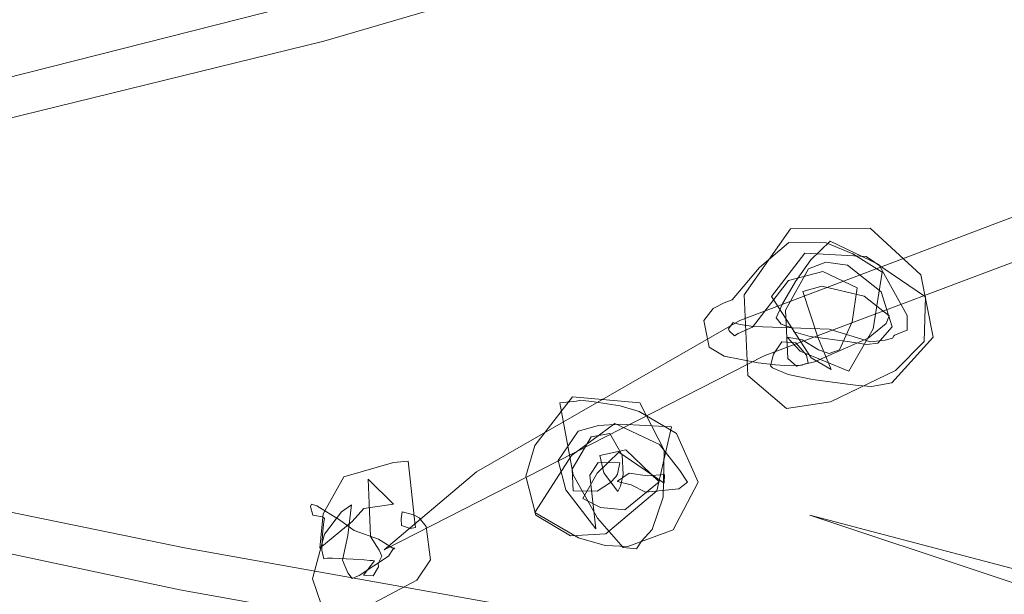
# Model space of a CAD drawing. Header units: millimetres. Extents: x -3260 to 608, y -1134 to 899.
# Tile 75 of 256: x 44.19 to 49.09, y -321.69 to -318.83. Entities that reach past the tile are written whole.
import ezdxf

# ---------------------------------------------------------------- set-up
doc = ezdxf.new("R2010")
doc.units = ezdxf.units.MM
doc.header["$MEASUREMENT"] = 0
doc.layers.add('Layer 1', color=7, linetype='Continuous')

msp = doc.modelspace()

# ---------------------------------------------------------------- linework, layer by layer
at = {"layer": 'Layer 1', "color": 1, "lineweight": 0}
msp.add_open_spline([(40.2222, -356.3476), (40.2222, -356.3476), (50.2222, -356.3476), (50.2222, -356.3476), (50.2222, -356.3476), (50.2222, -356.3476), (50.2222, -360.3476), (50.2222, -360.3476), (50.2222, -360.3476), (50.2222, -360.3476), (60.2222, -360.3476), (60.2222, -360.3476), (60.2222, -360.3476), (60.2222, -360.3476), (60.2222, -356.3476), (60.2222, -356.3476), (60.2222, -356.3476), (60.2222, -356.3476), (70.2222, -356.3476), (70.2222, -356.3476), (70.2222, -356.3476), (70.2222, -356.3476), (70.2222, -360.3476), (70.2222, -360.3476), (70.2222, -360.3476), (70.2222, -360.3476), (80.2222, -360.3476), (80.2222, -360.3476), (80.2222, -360.3476), (80.2222, -360.3476), (80.2222, -356.3476), (80.2222, -356.3476), (80.2222, -356.3476), (80.2222, -356.3476), (90.2222, -356.3476), (90.2222, -356.3476), (90.2222, -356.3476), (90.2222, -356.3476), (90.2222, -360.3476), (90.2222, -360.3476), (90.2222, -360.3476), (90.2222, -360.3476), (100.2222, -360.3476), (100.2222, -360.3476), (100.2222, -360.3476), (100.2222, -360.3476), (100.2222, -350.3476), (100.2222, -350.3476), (100.2222, -350.3476), (100.2222, -350.3476), (96.2222, -350.3476), (96.2222, -350.3476), (96.2222, -350.3476), (96.2222, -350.3476), (96.2222, -340.3476), (96.2222, -340.3476), (96.2222, -340.3476), (96.2222, -340.3476), (100.2222, -340.3476), (100.2222, -340.3476), (100.2222, -340.3476), (100.2222, -340.3476), (100.2222, -330.3476), (100.2222, -330.3476), (100.2222, -330.3476), (100.2222, -330.3476), (96.2222, -330.3476), (96.2222, -330.3476), (96.2222, -330.3476), (96.2222, -330.3476), (96.2222, -320.3476), (96.2222, -320.3476), (96.2222, -320.3476), (96.2222, -320.3476), (100.2222, -320.3476), (100.2222, -320.3476), (100.2222, -320.3476), (100.2222, -320.3476), (100.2222, -310.3476), (100.2222, -310.3476), (100.2222, -310.3476), (100.2222, -310.3476), (96.2222, -310.3476), (96.2222, -310.3476), (96.2222, -310.3476), (96.2222, -310.3476), (96.2222, -300.3476), (96.2222, -300.3476), (96.2222, -300.3476), (96.2222, -300.3476), (100.2222, -300.3476), (100.2222, -300.3476), (100.2222, -300.3476), (100.2222, -300.3476), (100.2222, -290.3476), (100.2222, -290.3476), (100.2222, -290.3476), (100.2222, -290.3476), (80.2222, -290.3476), (80.2222, -290.3476), (80.2222, -290.3476), (76.9085, -290.3476), (74.2222, -293.0339), (74.2222, -296.3476), (74.2222, -296.3476), (74.2222, -296.3476), (74.2222, -304.8436), (74.2222, -304.8436), (74.2222, -304.8436), (74.2222, -308.1573), (71.5359, -310.8436), (68.2222, -310.8436), (68.2222, -310.8436), (68.2222, -310.8436), (62.2222, -310.8436), (62.2222, -310.8436), (62.2222, -310.8436), (58.9085, -310.8436), (56.2222, -308.1573), (56.2222, -304.8436), (56.2222, -304.8436), (56.2222, -304.8436), (56.2222, -296.3476), (56.2222, -296.3476), (56.2222, -296.3476), (56.2222, -293.0339), (53.5359, -290.3476), (50.2222, -290.3476), (50.2222, -290.3476), (50.2222, -290.3476), (30.2222, -290.3476), (30.2222, -290.3476), (30.2222, -290.3476), (30.2222, -290.3476), (30.2222, -300.3476), (30.2222, -300.3476), (30.2222, -300.3476), (30.2222, -300.3476), (34.2222, -300.3476), (34.2222, -300.3476), (34.2222, -300.3476), (34.2222, -300.3476), (34.2222, -310.3476), (34.2222, -310.3476), (34.2222, -310.3476), (34.2222, -310.3476), (30.2222, -310.3476), (30.2222, -310.3476), (30.2222, -310.3476), (30.2222, -310.3476), (30.2222, -320.3476), (30.2222, -320.3476), (30.2222, -320.3476), (30.2222, -320.3476), (34.2222, -320.3476), (34.2222, -320.3476), (34.2222, -320.3476), (34.2222, -320.3476), (34.2222, -330.3476), (34.2222, -330.3476), (34.2222, -330.3476), (34.2222, -330.3476), (30.2222, -330.3476), (30.2222, -330.3476), (30.2222, -330.3476), (30.2222, -330.3476), (30.2222, -340.3476), (30.2222, -340.3476), (30.2222, -340.3476), (30.2222, -340.3476), (34.2222, -340.3476), (34.2222, -340.3476), (34.2222, -340.3476), (34.2222, -340.3476), (34.2222, -350.3476), (34.2222, -350.3476), (34.2222, -350.3476), (34.2222, -350.3476), (30.2222, -350.3476), (30.2222, -350.3476), (30.2222, -350.3476), (30.2222, -350.3476), (30.2222, -360.3476), (30.2222, -360.3476), (30.2222, -360.3476), (30.2222, -360.3476), (40.2222, -360.3476), (40.2222, -360.3476), (40.2222, -360.3476), (40.2222, -360.3476), (40.2222, -356.3476), (40.2222, -356.3476)], degree=3, knots=[0, 0, 0, 0, 0.020408, 0.020408, 0.020408, 0.020408, 0.040816, 0.040816, 0.040816, 0.040816, 0.061224, 0.061224, 0.061224, 0.061224, 0.081633, 0.081633, 0.081633, 0.081633, 0.102041, 0.102041, 0.102041, 0.102041, 0.122449, 0.122449, 0.122449, 0.122449, 0.142857, 0.142857, 0.142857, 0.142857, 0.163265, 0.163265, 0.163265, 0.163265, 0.183673, 0.183673, 0.183673, 0.183673, 0.204082, 0.204082, 0.204082, 0.204082, 0.22449, 0.22449, 0.22449, 0.22449, 0.244898, 0.244898, 0.244898, 0.244898, 0.265306, 0.265306, 0.265306, 0.265306, 0.285714, 0.285714, 0.285714, 0.285714, 0.306122, 0.306122, 0.306122, 0.306122, 0.326531, 0.326531, 0.326531, 0.326531, 0.346939, 0.346939, 0.346939, 0.346939, 0.367347, 0.367347, 0.367347, 0.367347, 0.387755, 0.387755, 0.387755, 0.387755, 0.408163, 0.408163, 0.408163, 0.408163, 0.428571, 0.428571, 0.428571, 0.428571, 0.44898, 0.44898, 0.44898, 0.44898, 0.469388, 0.469388, 0.469388, 0.469388, 0.489796, 0.489796, 0.489796, 0.489796, 0.510204, 0.510204, 0.510204, 0.510204, 0.530612, 0.530612, 0.530612, 0.530612, 0.55102, 0.55102, 0.55102, 0.55102, 0.571429, 0.571429, 0.571429, 0.571429, 0.591837, 0.591837, 0.591837, 0.591837, 0.612245, 0.612245, 0.612245, 0.612245, 0.632653, 0.632653, 0.632653, 0.632653, 0.653061, 0.653061, 0.653061, 0.653061, 0.673469, 0.673469, 0.673469, 0.673469, 0.693878, 0.693878, 0.693878, 0.693878, 0.714286, 0.714286, 0.714286, 0.714286, 0.734694, 0.734694, 0.734694, 0.734694, 0.755102, 0.755102, 0.755102, 0.755102, 0.77551, 0.77551, 0.77551, 0.77551, 0.795918, 0.795918, 0.795918, 0.795918, 0.816327, 0.816327, 0.816327, 0.816327, 0.836735, 0.836735, 0.836735, 0.836735, 0.857143, 0.857143, 0.857143, 0.857143, 0.877551, 0.877551, 0.877551, 0.877551, 0.897959, 0.897959, 0.897959, 0.897959, 0.918367, 0.918367, 0.918367, 0.918367, 0.938776, 0.938776, 0.938776, 0.938776, 0.959184, 0.959184, 0.959184, 0.959184, 1, 1, 1, 1], dxfattribs=at)
at = {"layer": 'Layer 1', "lineweight": 0}
for points, knots in [([(42.3525, -319.7591), (42.3525, -319.7591), (45.7073, -318.9352), (45.7073, -318.9352), (45.7073, -318.9352), (45.7073, -318.9352), (48.848, -318.0175), (48.848, -318.0175), (48.848, -318.0175), (48.848, -318.0175), (51.0056, -317.287), (51.0056, -317.287), (51.0056, -317.287), (51.0056, -317.287), (50.254, -317.4108), (50.254, -317.4108), (50.254, -317.4108), (50.254, -317.4108), (48.7492, -317.8282), (48.7492, -317.8282), (48.7492, -317.8282), (48.7492, -317.8282), (45.6375, -318.7376), (45.6375, -318.7376), (45.6375, -318.7376), (45.6375, -318.7376), (42.1103, -319.6307), (42.1103, -319.6307), (42.1103, -319.6307), (42.1103, -319.6307), (39.7097, -320.1897), (39.7097, -320.1897), (39.7097, -320.1897), (39.7097, -320.1897), (42.3525, -319.7591), (42.3525, -319.7591)], [0, 0, 0, 0, 0.1, 0.1, 0.1, 0.1, 0.2, 0.2, 0.2, 0.2, 0.3, 0.3, 0.3, 0.3, 0.4, 0.4, 0.4, 0.4, 0.5, 0.5, 0.5, 0.5, 0.6, 0.6, 0.6, 0.6, 0.7, 0.7, 0.7, 0.7, 0.8, 0.8, 0.8, 0.8, 1, 1, 1, 1]), ([(53.8372, -318.9957), (53.8372, -318.9957), (51.9861, -319.1751), (51.9861, -319.1751), (51.9861, -319.1751), (51.9861, -319.1751), (50.6644, -319.3911), (50.6644, -319.3911), (50.6644, -319.3911), (50.6644, -319.3911), (49.4079, -319.7063), (49.4079, -319.7063), (49.4079, -319.7063), (49.4079, -319.7063), (47.7763, -320.3255), (47.7763, -320.3255), (47.7763, -320.3255), (47.7763, -320.3255), (46.4661, -321.0782), (46.4661, -321.0782), (46.4661, -321.0782), (46.4661, -321.0782), (46.007, -321.4656), (46.007, -321.4656), (46.007, -321.4656), (46.007, -321.4656), (47.8975, -320.5009), (47.8975, -320.5009), (47.8975, -320.5009), (47.8975, -320.5009), (49.4312, -319.924), (49.4312, -319.924), (49.4312, -319.924), (49.4312, -319.924), (50.7202, -319.5935), (50.7202, -319.5935), (50.7202, -319.5935), (50.7202, -319.5935), (54.0423, -319.1593), (54.0423, -319.1593), (54.0423, -319.1593), (54.0423, -319.1593), (56.3081, -318.9462), (56.3081, -318.9462), (56.3081, -318.9462), (56.3081, -318.9462), (53.8372, -318.9957), (53.8372, -318.9957)], [0, 0, 0, 0, 0.076923, 0.076923, 0.076923, 0.076923, 0.153846, 0.153846, 0.153846, 0.153846, 0.230769, 0.230769, 0.230769, 0.230769, 0.307692, 0.307692, 0.307692, 0.307692, 0.384615, 0.384615, 0.384615, 0.384615, 0.461538, 0.461538, 0.461538, 0.461538, 0.538462, 0.538462, 0.538462, 0.538462, 0.615385, 0.615385, 0.615385, 0.615385, 0.692308, 0.692308, 0.692308, 0.692308, 0.769231, 0.769231, 0.769231, 0.769231, 0.846154, 0.846154, 0.846154, 0.846154, 1, 1, 1, 1]), ([(48.1314, -320.5108), (48.1314, -320.5108), (47.9334, -320.2054), (47.9334, -320.2054), (47.9334, -320.2054), (47.9334, -320.2054), (48.0986, -319.9903), (48.0986, -319.9903), (48.0986, -319.9903), (48.0986, -319.9903), (48.4041, -320.0063), (48.4041, -320.0063), (48.4041, -320.0063), (48.4041, -320.0063), (48.6987, -320.207), (48.6987, -320.207), (48.6987, -320.207), (48.6987, -320.207), (48.6932, -320.4295), (48.6932, -320.4295), (48.6932, -320.4295), (48.6932, -320.4295), (48.5504, -320.5744), (48.5504, -320.5744), (48.5504, -320.5744), (48.5504, -320.5744), (48.2262, -320.7298), (48.2262, -320.7298), (48.2262, -320.7298), (48.2262, -320.7298), (48.0074, -320.7628), (48.0074, -320.7628), (48.0074, -320.7628), (48.0074, -320.7628), (47.8151, -320.5983), (47.8151, -320.5983), (47.8151, -320.5983), (47.8151, -320.5983), (47.7978, -320.1977), (47.7978, -320.1977), (47.7978, -320.1977), (47.7978, -320.1977), (48.0283, -319.8693), (48.0283, -319.8693), (48.0283, -319.8693), (48.0283, -319.8693), (48.4249, -319.8655), (48.4249, -319.8655), (48.4249, -319.8655), (48.4249, -319.8655), (48.6756, -320.0979), (48.6756, -320.0979), (48.6756, -320.0979), (48.6756, -320.0979), (48.7369, -320.4086), (48.7369, -320.4086), (48.7369, -320.4086), (48.7369, -320.4086), (48.5326, -320.6348), (48.5326, -320.6348), (48.5326, -320.6348), (48.5326, -320.6348), (48.43, -320.6528), (48.43, -320.6528), (48.43, -320.6528), (48.43, -320.6528), (48.364, -320.6489), (48.364, -320.6489), (48.364, -320.6489), (48.364, -320.6489), (48.3249, -320.6429), (48.3249, -320.6429), (48.3249, -320.6429), (48.3249, -320.6429), (48.1375, -320.6187), (48.1375, -320.6187), (48.1375, -320.6187), (48.1375, -320.6187), (48.0164, -320.5939), (48.0164, -320.5939), (48.0164, -320.5939), (48.0164, -320.5939), (47.9381, -320.5615), (47.9381, -320.5615), (47.9381, -320.5615), (47.9381, -320.5615), (47.9279, -320.5513), (47.9279, -320.5513), (47.9279, -320.5513), (47.9279, -320.5513), (47.9438, -320.4919), (47.9438, -320.4919), (47.9438, -320.4919), (47.9438, -320.4919), (47.9845, -320.4322), (47.9845, -320.4322), (47.9845, -320.4322), (47.9845, -320.4322), (48.0541, -320.4366), (48.0541, -320.4366), (48.0541, -320.4366), (48.0541, -320.4366), (48.1072, -320.498), (48.1072, -320.498), (48.1072, -320.498), (48.1072, -320.498), (48.1152, -320.5373), (48.1152, -320.5373), (48.1152, -320.5373), (48.1152, -320.5373), (48.1001, -320.5403), (48.1001, -320.5403), (48.1001, -320.5403), (48.1001, -320.5403), (48.0855, -320.5477), (48.0855, -320.5477), (48.0855, -320.5477), (48.0855, -320.5477), (48.0002, -320.5486), (48.0002, -320.5486), (48.0002, -320.5486), (48.0002, -320.5486), (47.9538, -320.5452), (47.9538, -320.5452), (47.9538, -320.5452), (47.9538, -320.5452), (47.8677, -320.5365), (47.8677, -320.5365), (47.8677, -320.5365), (47.8677, -320.5365), (47.6985, -320.5029), (47.6985, -320.5029), (47.6985, -320.5029), (47.6985, -320.5029), (47.6238, -320.4587), (47.6238, -320.4587), (47.6238, -320.4587), (47.6238, -320.4587), (47.5971, -320.3251), (47.5971, -320.3251), (47.5971, -320.3251), (47.5971, -320.3251), (47.6436, -320.2664), (47.6436, -320.2664), (47.6436, -320.2664), (47.6436, -320.2664), (47.6974, -320.2367), (47.6974, -320.2367), (47.6974, -320.2367), (47.6974, -320.2367), (47.7376, -320.2233), (47.7376, -320.2233), (47.7376, -320.2233), (47.7376, -320.2233), (47.8731, -320.0621), (47.8731, -320.0621), (47.8731, -320.0621), (47.8731, -320.0621), (48.0203, -319.937), (48.0203, -319.937), (48.0203, -319.937), (48.0203, -319.937), (48.2056, -319.9385), (48.2056, -319.9385), (48.2056, -319.9385), (48.2056, -319.9385), (48.3371, -319.9943), (48.3371, -319.9943), (48.3371, -319.9943), (48.3371, -319.9943), (48.4831, -320.0853), (48.4831, -320.0853), (48.4831, -320.0853), (48.4831, -320.0853), (48.4391, -320.3671), (48.4391, -320.3671), (48.4391, -320.3671), (48.4391, -320.3671), (48.3184, -320.5769), (48.3184, -320.5769), (48.3184, -320.5769), (48.3184, -320.5769), (48.0761, -320.4785), (48.0761, -320.4785), (48.0761, -320.4785), (48.0761, -320.4785), (48.0107, -320.4081), (48.0107, -320.4081), (48.0107, -320.4081), (48.0107, -320.4081), (48.0108, -320.408), (48.0108, -320.408), (48.0108, -320.408), (48.0108, -320.408), (48.0853, -320.4212), (48.0853, -320.4212), (48.0853, -320.4212), (48.0853, -320.4212), (48.1667, -320.4712), (48.1667, -320.4712), (48.1667, -320.4712), (48.1667, -320.4712), (48.2203, -320.49), (48.2203, -320.49), (48.2203, -320.49), (48.2203, -320.49), (48.2712, -320.4705), (48.2712, -320.4705), (48.2712, -320.4705), (48.2712, -320.4705), (48.3342, -320.3319), (48.3342, -320.3319), (48.3342, -320.3319), (48.3342, -320.3319), (48.3589, -320.1636), (48.3589, -320.1636), (48.3589, -320.1636), (48.3589, -320.1636), (48.1879, -320.0814), (48.1879, -320.0814), (48.1879, -320.0814), (48.1879, -320.0814), (48.0182, -320.127), (48.0182, -320.127), (48.0182, -320.127), (48.0182, -320.127), (47.8395, -320.3589), (47.8395, -320.3589), (47.8395, -320.3589), (47.8395, -320.3589), (47.7683, -320.3904), (47.7683, -320.3904), (47.7683, -320.3904), (47.7683, -320.3904), (47.749, -320.4012), (47.749, -320.4012), (47.749, -320.4012), (47.749, -320.4012), (47.7224, -320.3767), (47.7224, -320.3767), (47.7224, -320.3767), (47.7224, -320.3767), (47.7188, -320.3673), (47.7188, -320.3673), (47.7188, -320.3673), (47.7188, -320.3673), (47.7433, -320.3349), (47.7433, -320.3349), (47.7433, -320.3349), (47.7433, -320.3349), (47.7512, -320.3379), (47.7512, -320.3379), (47.7512, -320.3379), (47.7512, -320.3379), (47.7782, -320.3448), (47.7782, -320.3448), (47.7782, -320.3448), (47.7782, -320.3448), (47.8436, -320.3553), (47.8436, -320.3553), (47.8436, -320.3553), (47.8436, -320.3553), (48.2198, -320.3682), (48.2198, -320.3682), (48.2198, -320.3682), (48.2198, -320.3682), (48.4252, -320.4314), (48.4252, -320.4314), (48.4252, -320.4314), (48.4252, -320.4314), (48.4989, -320.4229), (48.4989, -320.4229), (48.4989, -320.4229), (48.4989, -320.4229), (48.5349, -320.4138), (48.5349, -320.4138), (48.5349, -320.4138), (48.5349, -320.4138), (48.5426, -320.4012), (48.5426, -320.4012), (48.5426, -320.4012), (48.5426, -320.4012), (48.5447, -320.3976), (48.5447, -320.3976), (48.5447, -320.3976), (48.5447, -320.3976), (48.6082, -320.3731), (48.6082, -320.3731), (48.6082, -320.3731), (48.6082, -320.3731), (48.6085, -320.3), (48.6085, -320.3), (48.6085, -320.3), (48.6085, -320.3), (48.4669, -320.0473), (48.4669, -320.0473), (48.4669, -320.0473), (48.4669, -320.0473), (48.2254, -319.9307), (48.2254, -319.9307), (48.2254, -319.9307), (48.2254, -319.9307), (48.1289, -320.0233), (48.1289, -320.0233), (48.1289, -320.0233), (48.1289, -320.0233), (48.0524, -320.1317), (48.0524, -320.1317), (48.0524, -320.1317), (48.0524, -320.1317), (47.9873, -320.2419), (47.9873, -320.2419), (47.9873, -320.2419), (47.9873, -320.2419), (47.9562, -320.3121), (47.9562, -320.3121), (47.9562, -320.3121), (47.9562, -320.3121), (47.9807, -320.3431), (47.9807, -320.3431), (47.9807, -320.3431), (47.9807, -320.3431), (48.0145, -320.3555), (48.0145, -320.3555), (48.0145, -320.3555), (48.0145, -320.3555), (48.036, -320.3607), (48.036, -320.3607), (48.036, -320.3607), (48.036, -320.3607), (48.0437, -320.3819), (48.0437, -320.3819), (48.0437, -320.3819), (48.0437, -320.3819), (48.1264, -320.405), (48.1264, -320.405), (48.1264, -320.405), (48.1264, -320.405), (48.3238, -320.4316), (48.3238, -320.4316), (48.3238, -320.4316), (48.3238, -320.4316), (48.408, -320.4441), (48.408, -320.4441), (48.408, -320.4441), (48.408, -320.4441), (48.4616, -320.4372), (48.4616, -320.4372), (48.4616, -320.4372), (48.4616, -320.4372), (48.5328, -320.3566), (48.5328, -320.3566), (48.5328, -320.3566), (48.5328, -320.3566), (48.4793, -320.1825), (48.4793, -320.1825), (48.4793, -320.1825), (48.4793, -320.1825), (48.3107, -320.05), (48.3107, -320.05), (48.3107, -320.05), (48.3107, -320.05), (48.2032, -320.0351), (48.2032, -320.0351), (48.2032, -320.0351), (48.2032, -320.0351), (48.1168, -320.0684), (48.1168, -320.0684), (48.1168, -320.0684), (48.1168, -320.0684), (48.0023, -320.2732), (48.0023, -320.2732), (48.0023, -320.2732), (48.0023, -320.2732), (48.0151, -320.5147), (48.0151, -320.5147), (48.0151, -320.5147), (48.0151, -320.5147), (48.0571, -320.5521), (48.0571, -320.5521), (48.0571, -320.5521), (48.0571, -320.5521), (48.1474, -320.5304), (48.1474, -320.5304), (48.1474, -320.5304), (48.1474, -320.5304), (48.4147, -320.4124), (48.4147, -320.4124), (48.4147, -320.4124), (48.4147, -320.4124), (48.5043, -320.3407), (48.5043, -320.3407), (48.5043, -320.3407), (48.5043, -320.3407), (48.5185, -320.3013), (48.5185, -320.3013), (48.5185, -320.3013), (48.5185, -320.3013), (48.394, -320.2037), (48.394, -320.2037), (48.394, -320.2037), (48.394, -320.2037), (48.1834, -320.1545), (48.1834, -320.1545), (48.1834, -320.1545), (48.1834, -320.1545), (48.0885, -320.1806), (48.0885, -320.1806), (48.0885, -320.1806), (48.0885, -320.1806), (48.163, -320.4084), (48.163, -320.4084), (48.163, -320.4084), (48.163, -320.4084), (48.2301, -320.5695), (48.2301, -320.5695), (48.2301, -320.5695), (48.2301, -320.5695), (48.1314, -320.5108), (48.1314, -320.5108)], [0, 0, 0, 0, 0.009434, 0.009434, 0.009434, 0.009434, 0.018868, 0.018868, 0.018868, 0.018868, 0.028302, 0.028302, 0.028302, 0.028302, 0.037736, 0.037736, 0.037736, 0.037736, 0.04717, 0.04717, 0.04717, 0.04717, 0.056604, 0.056604, 0.056604, 0.056604, 0.066038, 0.066038, 0.066038, 0.066038, 0.075472, 0.075472, 0.075472, 0.075472, 0.084906, 0.084906, 0.084906, 0.084906, 0.09434, 0.09434, 0.09434, 0.09434, 0.103774, 0.103774, 0.103774, 0.103774, 0.113208, 0.113208, 0.113208, 0.113208, 0.122642, 0.122642, 0.122642, 0.122642, 0.132075, 0.132075, 0.132075, 0.132075, 0.141509, 0.141509, 0.141509, 0.141509, 0.150943, 0.150943, 0.150943, 0.150943, 0.160377, 0.160377, 0.160377, 0.160377, 0.169811, 0.169811, 0.169811, 0.169811, 0.179245, 0.179245, 0.179245, 0.179245, 0.188679, 0.188679, 0.188679, 0.188679, 0.198113, 0.198113, 0.198113, 0.198113, 0.207547, 0.207547, 0.207547, 0.207547, 0.216981, 0.216981, 0.216981, 0.216981, 0.226415, 0.226415, 0.226415, 0.226415, 0.235849, 0.235849, 0.235849, 0.235849, 0.245283, 0.245283, 0.245283, 0.245283, 0.254717, 0.254717, 0.254717, 0.254717, 0.264151, 0.264151, 0.264151, 0.264151, 0.273585, 0.273585, 0.273585, 0.273585, 0.283019, 0.283019, 0.283019, 0.283019, 0.292453, 0.292453, 0.292453, 0.292453, 0.301887, 0.301887, 0.301887, 0.301887, 0.311321, 0.311321, 0.311321, 0.311321, 0.320755, 0.320755, 0.320755, 0.320755, 0.330189, 0.330189, 0.330189, 0.330189, 0.339623, 0.339623, 0.339623, 0.339623, 0.349057, 0.349057, 0.349057, 0.349057, 0.358491, 0.358491, 0.358491, 0.358491, 0.367925, 0.367925, 0.367925, 0.367925, 0.377358, 0.377358, 0.377358, 0.377358, 0.386792, 0.386792, 0.386792, 0.386792, 0.396226, 0.396226, 0.396226, 0.396226, 0.40566, 0.40566, 0.40566, 0.40566, 0.415094, 0.415094, 0.415094, 0.415094, 0.424528, 0.424528, 0.424528, 0.424528, 0.433962, 0.433962, 0.433962, 0.433962, 0.443396, 0.443396, 0.443396, 0.443396, 0.45283, 0.45283, 0.45283, 0.45283, 0.462264, 0.462264, 0.462264, 0.462264, 0.471698, 0.471698, 0.471698, 0.471698, 0.481132, 0.481132, 0.481132, 0.481132, 0.490566, 0.490566, 0.490566, 0.490566, 0.5, 0.5, 0.5, 0.5, 0.509434, 0.509434, 0.509434, 0.509434, 0.518868, 0.518868, 0.518868, 0.518868, 0.528302, 0.528302, 0.528302, 0.528302, 0.537736, 0.537736, 0.537736, 0.537736, 0.54717, 0.54717, 0.54717, 0.54717, 0.556604, 0.556604, 0.556604, 0.556604, 0.566038, 0.566038, 0.566038, 0.566038, 0.575472, 0.575472, 0.575472, 0.575472, 0.584906, 0.584906, 0.584906, 0.584906, 0.59434, 0.59434, 0.59434, 0.59434, 0.603774, 0.603774, 0.603774, 0.603774, 0.613208, 0.613208, 0.613208, 0.613208, 0.622642, 0.622642, 0.622642, 0.622642, 0.632075, 0.632075, 0.632075, 0.632075, 0.641509, 0.641509, 0.641509, 0.641509, 0.650943, 0.650943, 0.650943, 0.650943, 0.660377, 0.660377, 0.660377, 0.660377, 0.669811, 0.669811, 0.669811, 0.669811, 0.679245, 0.679245, 0.679245, 0.679245, 0.688679, 0.688679, 0.688679, 0.688679, 0.698113, 0.698113, 0.698113, 0.698113, 0.707547, 0.707547, 0.707547, 0.707547, 0.716981, 0.716981, 0.716981, 0.716981, 0.726415, 0.726415, 0.726415, 0.726415, 0.735849, 0.735849, 0.735849, 0.735849, 0.745283, 0.745283, 0.745283, 0.745283, 0.754717, 0.754717, 0.754717, 0.754717, 0.764151, 0.764151, 0.764151, 0.764151, 0.773585, 0.773585, 0.773585, 0.773585, 0.783019, 0.783019, 0.783019, 0.783019, 0.792453, 0.792453, 0.792453, 0.792453, 0.801887, 0.801887, 0.801887, 0.801887, 0.811321, 0.811321, 0.811321, 0.811321, 0.820755, 0.820755, 0.820755, 0.820755, 0.830189, 0.830189, 0.830189, 0.830189, 0.839623, 0.839623, 0.839623, 0.839623, 0.849057, 0.849057, 0.849057, 0.849057, 0.858491, 0.858491, 0.858491, 0.858491, 0.867925, 0.867925, 0.867925, 0.867925, 0.877358, 0.877358, 0.877358, 0.877358, 0.886792, 0.886792, 0.886792, 0.886792, 0.896226, 0.896226, 0.896226, 0.896226, 0.90566, 0.90566, 0.90566, 0.90566, 0.915094, 0.915094, 0.915094, 0.915094, 0.924528, 0.924528, 0.924528, 0.924528, 0.933962, 0.933962, 0.933962, 0.933962, 0.943396, 0.943396, 0.943396, 0.943396, 0.95283, 0.95283, 0.95283, 0.95283, 0.962264, 0.962264, 0.962264, 0.962264, 0.971698, 0.971698, 0.971698, 0.971698, 0.981132, 0.981132, 0.981132, 0.981132, 1, 1, 1, 1]), ([(39.7025, -320.1902), (39.7025, -320.1902), (41.8224, -320.8013), (41.8224, -320.8013), (41.8224, -320.8013), (41.8224, -320.8013), (45.0141, -321.4559), (45.0141, -321.4559), (45.0141, -321.4559), (45.0141, -321.4559), (47.8794, -321.9688), (47.8794, -321.9688), (47.8794, -321.9688), (47.8794, -321.9688), (49.241, -322.3205), (49.241, -322.3205), (49.241, -322.3205), (49.241, -322.3205), (49.8686, -322.5974), (49.8686, -322.5974), (49.8686, -322.5974), (49.8686, -322.5974), (47.8717, -322.1814), (47.8717, -322.1814), (47.8717, -322.1814), (47.8717, -322.1814), (44.9907, -321.6647), (44.9907, -321.6647), (44.9907, -321.6647), (44.9907, -321.6647), (41.9585, -321.0207), (41.9585, -321.0207), (41.9585, -321.0207), (41.9585, -321.0207), (40.4035, -320.5224), (40.4035, -320.5224), (40.4035, -320.5224), (40.4035, -320.5224), (39.7025, -320.1902), (39.7025, -320.1902)], [0, 0, 0, 0, 0.090909, 0.090909, 0.090909, 0.090909, 0.181818, 0.181818, 0.181818, 0.181818, 0.272727, 0.272727, 0.272727, 0.272727, 0.363636, 0.363636, 0.363636, 0.363636, 0.454545, 0.454545, 0.454545, 0.454545, 0.545455, 0.545455, 0.545455, 0.545455, 0.636364, 0.636364, 0.636364, 0.636364, 0.727273, 0.727273, 0.727273, 0.727273, 0.818182, 0.818182, 0.818182, 0.818182, 1, 1, 1, 1]), ([(47.0299, -321.0937), (47.0299, -321.0937), (47.0712, -321.0316), (47.0712, -321.0316), (47.0712, -321.0316), (47.0712, -321.0316), (47.1787, -321.0334), (47.1787, -321.0334), (47.1787, -321.0334), (47.1787, -321.0334), (47.1671, -321.0889), (47.1671, -321.0889), (47.1671, -321.0889), (47.1671, -321.0889), (47.1583, -321.103), (47.1583, -321.103), (47.1583, -321.103), (47.1583, -321.103), (47.1319, -321.1316), (47.1319, -321.1316), (47.1319, -321.1316), (47.1319, -321.1316), (47.0654, -321.1739), (47.0654, -321.1739), (47.0654, -321.1739), (47.0654, -321.1739), (46.9471, -321.1724), (46.9471, -321.1724), (46.9471, -321.1724), (46.9471, -321.1724), (46.9419, -321.0652), (46.9419, -321.0652), (46.9419, -321.0652), (46.9419, -321.0652), (47.0357, -320.9038), (47.0357, -320.9038), (47.0357, -320.9038), (47.0357, -320.9038), (47.1289, -320.8879), (47.1289, -320.8879), (47.1289, -320.8879), (47.1289, -320.8879), (47.1905, -320.9943), (47.1905, -320.9943), (47.1905, -320.9943), (47.1905, -320.9943), (47.1957, -321.0916), (47.1957, -321.0916), (47.1957, -321.0916), (47.1957, -321.0916), (47.182, -321.1499), (47.182, -321.1499), (47.182, -321.1499), (47.182, -321.1499), (47.1691, -321.1763), (47.1691, -321.1763), (47.1691, -321.1763), (47.1691, -321.1763), (47.1473, -321.1472), (47.1473, -321.1472), (47.1473, -321.1472), (47.1473, -321.1472), (47.1, -321.0833), (47.1, -321.0833), (47.1, -321.0833), (47.1, -321.0833), (47.0794, -320.9971), (47.0794, -320.9971), (47.0794, -320.9971), (47.0794, -320.9971), (47.2092, -320.9687), (47.2092, -320.9687), (47.2092, -320.9687), (47.2092, -320.9687), (47.3739, -321.1282), (47.3739, -321.1282), (47.3739, -321.1282), (47.3739, -321.1282), (47.2034, -321.2673), (47.2034, -321.2673), (47.2034, -321.2673), (47.2034, -321.2673), (47.0832, -321.2555), (47.0832, -321.2555), (47.0832, -321.2555), (47.0832, -321.2555), (46.9956, -321.2099), (46.9956, -321.2099), (46.9956, -321.2099), (46.9956, -321.2099), (47.0659, -321.0853), (47.0659, -321.0853), (47.0659, -321.0853), (47.0659, -321.0853), (47.1732, -320.9794), (47.1732, -320.9794), (47.1732, -320.9794), (47.1732, -320.9794), (47.3992, -321.1348), (47.3992, -321.1348), (47.3992, -321.1348), (47.3992, -321.1348), (47.4015, -321.0916), (47.4015, -321.0916), (47.4015, -321.0916), (47.4015, -321.0916), (47.3171, -321.0982), (47.3171, -321.0982), (47.3171, -321.0982), (47.3171, -321.0982), (47.2252, -321.0844), (47.2252, -321.0844), (47.2252, -321.0844), (47.2252, -321.0844), (47.1675, -321.1251), (47.1675, -321.1251), (47.1675, -321.1251), (47.1675, -321.1251), (47.1674, -321.1253), (47.1674, -321.1253), (47.1674, -321.1253), (47.1674, -321.1253), (47.2348, -321.1427), (47.2348, -321.1427), (47.2348, -321.1427), (47.2348, -321.1427), (47.3074, -321.1789), (47.3074, -321.1789), (47.3074, -321.1789), (47.3074, -321.1789), (47.4729, -321.1632), (47.4729, -321.1632), (47.4729, -321.1632), (47.4729, -321.1632), (47.5158, -321.1289), (47.5158, -321.1289), (47.5158, -321.1289), (47.5158, -321.1289), (47.4781, -321.072), (47.4781, -321.072), (47.4781, -321.072), (47.4781, -321.072), (47.377, -320.9416), (47.377, -320.9416), (47.377, -320.9416), (47.377, -320.9416), (47.1542, -320.8369), (47.1542, -320.8369), (47.1542, -320.8369), (47.1542, -320.8369), (46.9383, -320.9975), (46.9383, -320.9975), (46.9383, -320.9975), (46.9383, -320.9975), (46.7563, -321.2804), (46.7563, -321.2804), (46.7563, -321.2804), (46.7563, -321.2804), (46.9733, -321.4055), (46.9733, -321.4055), (46.9733, -321.4055), (46.9733, -321.4055), (47.1066, -321.4438), (47.1066, -321.4438), (47.1066, -321.4438), (47.1066, -321.4438), (47.2191, -321.4501), (47.2191, -321.4501), (47.2191, -321.4501), (47.2191, -321.4501), (47.4445, -321.367), (47.4445, -321.367), (47.4445, -321.367), (47.4445, -321.367), (47.5683, -321.1294), (47.5683, -321.1294), (47.5683, -321.1294), (47.5683, -321.1294), (47.4611, -320.888), (47.4611, -320.888), (47.4611, -320.888), (47.4611, -320.888), (47.2744, -320.778), (47.2744, -320.778), (47.2744, -320.778), (47.2744, -320.778), (47.1814, -320.7503), (47.1814, -320.7503), (47.1814, -320.7503), (47.1814, -320.7503), (47.0514, -320.7294), (47.0514, -320.7294), (47.0514, -320.7294), (47.0514, -320.7294), (46.984, -320.7214), (46.984, -320.7214), (46.984, -320.7214), (46.984, -320.7214), (46.9628, -320.7269), (46.9628, -320.7269), (46.9628, -320.7269), (46.9628, -320.7269), (46.8804, -320.7354), (46.8804, -320.7354), (46.8804, -320.7354), (46.8804, -320.7354), (46.9466, -321.0932), (46.9466, -321.0932), (46.9466, -321.0932), (46.9466, -321.0932), (47.0678, -321.3085), (47.0678, -321.3085), (47.0678, -321.3085), (47.0678, -321.3085), (47.1954, -321.4539), (47.1954, -321.4539), (47.1954, -321.4539), (47.1954, -321.4539), (47.262, -321.4611), (47.262, -321.4611), (47.262, -321.4611), (47.262, -321.4611), (47.2865, -321.4226), (47.2865, -321.4226), (47.2865, -321.4226), (47.2865, -321.4226), (47.3401, -321.3651), (47.3401, -321.3651), (47.3401, -321.3651), (47.3401, -321.3651), (47.3937, -321.2037), (47.3937, -321.2037), (47.3937, -321.2037), (47.3937, -321.2037), (47.3998, -320.9702), (47.3998, -320.9702), (47.3998, -320.9702), (47.3998, -320.9702), (47.2788, -320.7348), (47.2788, -320.7348), (47.2788, -320.7348), (47.2788, -320.7348), (46.9441, -320.7051), (46.9441, -320.7051), (46.9441, -320.7051), (46.9441, -320.7051), (46.7566, -320.9471), (46.7566, -320.9471), (46.7566, -320.9471), (46.7566, -320.9471), (46.7107, -321.0997), (46.7107, -321.0997), (46.7107, -321.0997), (46.7107, -321.0997), (46.7618, -321.2939), (46.7618, -321.2939), (46.7618, -321.2939), (46.7618, -321.2939), (46.9342, -321.3965), (46.9342, -321.3965), (46.9342, -321.3965), (46.9342, -321.3965), (47.1094, -321.3857), (47.1094, -321.3857), (47.1094, -321.3857), (47.1094, -321.3857), (47.3637, -321.1724), (47.3637, -321.1724), (47.3637, -321.1724), (47.3637, -321.1724), (47.4363, -320.8534), (47.4363, -320.8534), (47.4363, -320.8534), (47.4363, -320.8534), (47.1803, -320.8405), (47.1803, -320.8405), (47.1803, -320.8405), (47.1803, -320.8405), (47.0725, -320.8481), (47.0725, -320.8481), (47.0725, -320.8481), (47.0725, -320.8481), (46.9719, -320.8759), (46.9719, -320.8759), (46.9719, -320.8759), (46.9719, -320.8759), (46.8729, -321.0219), (46.8729, -321.0219), (46.8729, -321.0219), (46.8729, -321.0219), (46.9106, -321.1674), (46.9106, -321.1674), (46.9106, -321.1674), (46.9106, -321.1674), (47.0599, -321.3612), (47.0599, -321.3612), (47.0599, -321.3612), (47.0599, -321.3612), (47.0299, -321.0937), (47.0299, -321.0937)], [0, 0, 0, 0, 0.013158, 0.013158, 0.013158, 0.013158, 0.026316, 0.026316, 0.026316, 0.026316, 0.039474, 0.039474, 0.039474, 0.039474, 0.052632, 0.052632, 0.052632, 0.052632, 0.065789, 0.065789, 0.065789, 0.065789, 0.078947, 0.078947, 0.078947, 0.078947, 0.092105, 0.092105, 0.092105, 0.092105, 0.105263, 0.105263, 0.105263, 0.105263, 0.118421, 0.118421, 0.118421, 0.118421, 0.131579, 0.131579, 0.131579, 0.131579, 0.144737, 0.144737, 0.144737, 0.144737, 0.157895, 0.157895, 0.157895, 0.157895, 0.171053, 0.171053, 0.171053, 0.171053, 0.184211, 0.184211, 0.184211, 0.184211, 0.197368, 0.197368, 0.197368, 0.197368, 0.210526, 0.210526, 0.210526, 0.210526, 0.223684, 0.223684, 0.223684, 0.223684, 0.236842, 0.236842, 0.236842, 0.236842, 0.25, 0.25, 0.25, 0.25, 0.263158, 0.263158, 0.263158, 0.263158, 0.276316, 0.276316, 0.276316, 0.276316, 0.289474, 0.289474, 0.289474, 0.289474, 0.302632, 0.302632, 0.302632, 0.302632, 0.315789, 0.315789, 0.315789, 0.315789, 0.328947, 0.328947, 0.328947, 0.328947, 0.342105, 0.342105, 0.342105, 0.342105, 0.355263, 0.355263, 0.355263, 0.355263, 0.368421, 0.368421, 0.368421, 0.368421, 0.381579, 0.381579, 0.381579, 0.381579, 0.394737, 0.394737, 0.394737, 0.394737, 0.407895, 0.407895, 0.407895, 0.407895, 0.421053, 0.421053, 0.421053, 0.421053, 0.434211, 0.434211, 0.434211, 0.434211, 0.447368, 0.447368, 0.447368, 0.447368, 0.460526, 0.460526, 0.460526, 0.460526, 0.473684, 0.473684, 0.473684, 0.473684, 0.486842, 0.486842, 0.486842, 0.486842, 0.5, 0.5, 0.5, 0.5, 0.513158, 0.513158, 0.513158, 0.513158, 0.526316, 0.526316, 0.526316, 0.526316, 0.539474, 0.539474, 0.539474, 0.539474, 0.552632, 0.552632, 0.552632, 0.552632, 0.565789, 0.565789, 0.565789, 0.565789, 0.578947, 0.578947, 0.578947, 0.578947, 0.592105, 0.592105, 0.592105, 0.592105, 0.605263, 0.605263, 0.605263, 0.605263, 0.618421, 0.618421, 0.618421, 0.618421, 0.631579, 0.631579, 0.631579, 0.631579, 0.644737, 0.644737, 0.644737, 0.644737, 0.657895, 0.657895, 0.657895, 0.657895, 0.671053, 0.671053, 0.671053, 0.671053, 0.684211, 0.684211, 0.684211, 0.684211, 0.697368, 0.697368, 0.697368, 0.697368, 0.710526, 0.710526, 0.710526, 0.710526, 0.723684, 0.723684, 0.723684, 0.723684, 0.736842, 0.736842, 0.736842, 0.736842, 0.75, 0.75, 0.75, 0.75, 0.763158, 0.763158, 0.763158, 0.763158, 0.776316, 0.776316, 0.776316, 0.776316, 0.789474, 0.789474, 0.789474, 0.789474, 0.802632, 0.802632, 0.802632, 0.802632, 0.815789, 0.815789, 0.815789, 0.815789, 0.828947, 0.828947, 0.828947, 0.828947, 0.842105, 0.842105, 0.842105, 0.842105, 0.855263, 0.855263, 0.855263, 0.855263, 0.868421, 0.868421, 0.868421, 0.868421, 0.881579, 0.881579, 0.881579, 0.881579, 0.894737, 0.894737, 0.894737, 0.894737, 0.907895, 0.907895, 0.907895, 0.907895, 0.921053, 0.921053, 0.921053, 0.921053, 0.934211, 0.934211, 0.934211, 0.934211, 0.947368, 0.947368, 0.947368, 0.947368, 0.960526, 0.960526, 0.960526, 0.960526, 0.973684, 0.973684, 0.973684, 0.973684, 1, 1, 1, 1]), ([(46.0499, -321.4568), (46.0499, -321.4568), (45.9784, -321.4134), (45.9784, -321.4134), (45.9784, -321.4134), (45.9784, -321.4134), (45.8574, -321.3702), (45.8574, -321.3702), (45.8574, -321.3702), (45.8574, -321.3702), (45.7851, -321.3163), (45.7851, -321.3163), (45.7851, -321.3163), (45.7851, -321.3163), (45.6979, -321.2632), (45.6979, -321.2632), (45.6979, -321.2632), (45.6979, -321.2632), (45.6721, -321.2473), (45.6721, -321.2473), (45.6721, -321.2473), (45.6721, -321.2473), (45.6452, -321.2391), (45.6452, -321.2391), (45.6452, -321.2391), (45.6452, -321.2391), (45.6405, -321.2501), (45.6405, -321.2501), (45.6405, -321.2501), (45.6405, -321.2501), (45.6515, -321.2929), (45.6515, -321.2929), (45.6515, -321.2929), (45.6515, -321.2929), (45.7001, -321.3012), (45.7001, -321.3012), (45.7001, -321.3012), (45.7001, -321.3012), (45.7095, -321.31), (45.7095, -321.31), (45.7095, -321.31), (45.7095, -321.31), (45.7071, -321.3271), (45.7071, -321.3271), (45.7071, -321.3271), (45.7071, -321.3271), (45.7002, -321.3881), (45.7002, -321.3881), (45.7002, -321.3881), (45.7002, -321.3881), (45.6969, -321.4671), (45.6969, -321.4671), (45.6969, -321.4671), (45.6969, -321.4671), (45.7059, -321.5105), (45.7059, -321.5105), (45.7059, -321.5105), (45.7059, -321.5105), (45.7257, -321.5069), (45.7257, -321.5069), (45.7257, -321.5069), (45.7257, -321.5069), (45.75, -321.5069), (45.75, -321.5069), (45.75, -321.5069), (45.75, -321.5069), (45.8526, -321.5116), (45.8526, -321.5116), (45.8526, -321.5116), (45.8526, -321.5116), (45.907, -321.5159), (45.907, -321.5159), (45.907, -321.5159), (45.907, -321.5159), (45.9348, -321.5183), (45.9348, -321.5183), (45.9348, -321.5183), (45.9348, -321.5183), (45.9488, -321.5195), (45.9488, -321.5195), (45.9488, -321.5195), (45.9488, -321.5195), (45.956, -321.5201), (45.956, -321.5201), (45.956, -321.5201), (45.956, -321.5201), (45.9592, -321.5203), (45.9592, -321.5203), (45.9592, -321.5203), (45.9592, -321.5203), (45.9472, -321.5355), (45.9472, -321.5355), (45.9472, -321.5355), (45.9472, -321.5355), (45.904, -321.5913), (45.904, -321.5913), (45.904, -321.5913), (45.904, -321.5913), (45.92, -321.5939), (45.92, -321.5939), (45.92, -321.5939), (45.92, -321.5939), (45.9513, -321.5945), (45.9513, -321.5945), (45.9513, -321.5945), (45.9513, -321.5945), (45.9785, -321.55), (45.9785, -321.55), (45.9785, -321.55), (45.9785, -321.55), (45.9773, -321.5335), (45.9773, -321.5335), (45.9773, -321.5335), (45.9773, -321.5335), (45.9952, -321.4978), (45.9952, -321.4978), (45.9952, -321.4978), (45.9952, -321.4978), (45.9826, -321.467), (45.9826, -321.467), (45.9826, -321.467), (45.9826, -321.467), (45.9394, -321.3988), (45.9394, -321.3988), (45.9394, -321.3988), (45.9394, -321.3988), (45.9325, -321.2343), (45.9325, -321.2343), (45.9325, -321.2343), (45.9325, -321.2343), (45.927, -321.1147), (45.927, -321.1147), (45.927, -321.1147), (45.927, -321.1147), (46.0524, -321.2395), (46.0524, -321.2395), (46.0524, -321.2395), (46.0524, -321.2395), (45.9064, -321.2607), (45.9064, -321.2607), (45.9064, -321.2607), (45.9064, -321.2607), (45.8478, -321.3243), (45.8478, -321.3243), (45.8478, -321.3243), (45.8478, -321.3243), (45.6867, -321.4582), (45.6867, -321.4582), (45.6867, -321.4582), (45.6867, -321.4582), (45.703, -321.2866), (45.703, -321.2866), (45.703, -321.2866), (45.703, -321.2866), (45.8063, -321.1023), (45.8063, -321.1023), (45.8063, -321.1023), (45.8063, -321.1023), (46.0524, -321.0314), (46.0524, -321.0314), (46.0524, -321.0314), (46.0524, -321.0314), (46.1269, -321.0242), (46.1269, -321.0242), (46.1269, -321.0242), (46.1269, -321.0242), (46.1357, -321.1147), (46.1357, -321.1147), (46.1357, -321.1147), (46.1357, -321.1147), (46.1575, -321.3157), (46.1575, -321.3157), (46.1575, -321.3157), (46.1575, -321.3157), (46.1618, -321.3556), (46.1618, -321.3556), (46.1618, -321.3556), (46.1618, -321.3556), (46.136, -321.3594), (46.136, -321.3594), (46.136, -321.3594), (46.136, -321.3594), (46.0925, -321.3443), (46.0925, -321.3443), (46.0925, -321.3443), (46.0925, -321.3443), (46.0917, -321.3116), (46.0917, -321.3116), (46.0917, -321.3116), (46.0917, -321.3116), (46.096, -321.2767), (46.096, -321.2767), (46.096, -321.2767), (46.096, -321.2767), (46.1472, -321.2899), (46.1472, -321.2899), (46.1472, -321.2899), (46.1472, -321.2899), (46.1651, -321.2981), (46.1651, -321.2981), (46.1651, -321.2981), (46.1651, -321.2981), (46.1802, -321.3072), (46.1802, -321.3072), (46.1802, -321.3072), (46.1802, -321.3072), (46.2154, -321.3498), (46.2154, -321.3498), (46.2154, -321.3498), (46.2154, -321.3498), (46.2369, -321.5162), (46.2369, -321.5162), (46.2369, -321.5162), (46.2369, -321.5162), (46.1698, -321.6168), (46.1698, -321.6168), (46.1698, -321.6168), (46.1698, -321.6168), (45.7661, -321.8308), (45.7661, -321.8308), (45.7661, -321.8308), (45.7661, -321.8308), (45.7281, -321.7994), (45.7281, -321.7994), (45.7281, -321.7994), (45.7281, -321.7994), (45.6937, -321.7356), (45.6937, -321.7356), (45.6937, -321.7356), (45.6937, -321.7356), (45.6509, -321.6103), (45.6509, -321.6103), (45.6509, -321.6103), (45.6509, -321.6103), (45.7103, -321.3872), (45.7103, -321.3872), (45.7103, -321.3872), (45.7103, -321.3872), (45.7944, -321.277), (45.7944, -321.277), (45.7944, -321.277), (45.7944, -321.277), (45.8442, -321.242), (45.8442, -321.242), (45.8442, -321.242), (45.8442, -321.242), (45.8258, -321.3941), (45.8258, -321.3941), (45.8258, -321.3941), (45.8258, -321.3941), (45.7994, -321.5165), (45.7994, -321.5165), (45.7994, -321.5165), (45.7994, -321.5165), (45.8255, -321.5799), (45.8255, -321.5799), (45.8255, -321.5799), (45.8255, -321.5799), (45.8469, -321.608), (45.8469, -321.608), (45.8469, -321.608), (45.8469, -321.608), (45.8819, -321.5932), (45.8819, -321.5932), (45.8819, -321.5932), (45.8819, -321.5932), (46.0282, -321.4969), (46.0282, -321.4969), (46.0282, -321.4969), (46.0282, -321.4969), (46.0505, -321.4636), (46.0505, -321.4636), (46.0505, -321.4636), (46.0505, -321.4636), (46.0593, -321.4568), (46.0593, -321.4568), (46.0593, -321.4568), (46.0593, -321.4568), (46.0499, -321.4568), (46.0499, -321.4568)], [0, 0, 0, 0, 0.014085, 0.014085, 0.014085, 0.014085, 0.028169, 0.028169, 0.028169, 0.028169, 0.042254, 0.042254, 0.042254, 0.042254, 0.056338, 0.056338, 0.056338, 0.056338, 0.070423, 0.070423, 0.070423, 0.070423, 0.084507, 0.084507, 0.084507, 0.084507, 0.098592, 0.098592, 0.098592, 0.098592, 0.112676, 0.112676, 0.112676, 0.112676, 0.126761, 0.126761, 0.126761, 0.126761, 0.140845, 0.140845, 0.140845, 0.140845, 0.15493, 0.15493, 0.15493, 0.15493, 0.169014, 0.169014, 0.169014, 0.169014, 0.183099, 0.183099, 0.183099, 0.183099, 0.197183, 0.197183, 0.197183, 0.197183, 0.211268, 0.211268, 0.211268, 0.211268, 0.225352, 0.225352, 0.225352, 0.225352, 0.239437, 0.239437, 0.239437, 0.239437, 0.253521, 0.253521, 0.253521, 0.253521, 0.267606, 0.267606, 0.267606, 0.267606, 0.28169, 0.28169, 0.28169, 0.28169, 0.295775, 0.295775, 0.295775, 0.295775, 0.309859, 0.309859, 0.309859, 0.309859, 0.323944, 0.323944, 0.323944, 0.323944, 0.338028, 0.338028, 0.338028, 0.338028, 0.352113, 0.352113, 0.352113, 0.352113, 0.366197, 0.366197, 0.366197, 0.366197, 0.380282, 0.380282, 0.380282, 0.380282, 0.394366, 0.394366, 0.394366, 0.394366, 0.408451, 0.408451, 0.408451, 0.408451, 0.422535, 0.422535, 0.422535, 0.422535, 0.43662, 0.43662, 0.43662, 0.43662, 0.450704, 0.450704, 0.450704, 0.450704, 0.464789, 0.464789, 0.464789, 0.464789, 0.478873, 0.478873, 0.478873, 0.478873, 0.492958, 0.492958, 0.492958, 0.492958, 0.507042, 0.507042, 0.507042, 0.507042, 0.521127, 0.521127, 0.521127, 0.521127, 0.535211, 0.535211, 0.535211, 0.535211, 0.549296, 0.549296, 0.549296, 0.549296, 0.56338, 0.56338, 0.56338, 0.56338, 0.577465, 0.577465, 0.577465, 0.577465, 0.591549, 0.591549, 0.591549, 0.591549, 0.605634, 0.605634, 0.605634, 0.605634, 0.619718, 0.619718, 0.619718, 0.619718, 0.633803, 0.633803, 0.633803, 0.633803, 0.647887, 0.647887, 0.647887, 0.647887, 0.661972, 0.661972, 0.661972, 0.661972, 0.676056, 0.676056, 0.676056, 0.676056, 0.690141, 0.690141, 0.690141, 0.690141, 0.704225, 0.704225, 0.704225, 0.704225, 0.71831, 0.71831, 0.71831, 0.71831, 0.732394, 0.732394, 0.732394, 0.732394, 0.746479, 0.746479, 0.746479, 0.746479, 0.760563, 0.760563, 0.760563, 0.760563, 0.774648, 0.774648, 0.774648, 0.774648, 0.788732, 0.788732, 0.788732, 0.788732, 0.802817, 0.802817, 0.802817, 0.802817, 0.816901, 0.816901, 0.816901, 0.816901, 0.830986, 0.830986, 0.830986, 0.830986, 0.84507, 0.84507, 0.84507, 0.84507, 0.859155, 0.859155, 0.859155, 0.859155, 0.873239, 0.873239, 0.873239, 0.873239, 0.887324, 0.887324, 0.887324, 0.887324, 0.901408, 0.901408, 0.901408, 0.901408, 0.915493, 0.915493, 0.915493, 0.915493, 0.929577, 0.929577, 0.929577, 0.929577, 0.943662, 0.943662, 0.943662, 0.943662, 0.957746, 0.957746, 0.957746, 0.957746, 0.971831, 0.971831, 0.971831, 0.971831, 1, 1, 1, 1]), ([(48.1233, -321.2935), (48.1233, -321.2935), (50.6991, -321.9713), (50.6991, -321.9713), (50.6991, -321.9713), (50.6991, -321.9713), (54.4858, -323.0347), (54.4858, -323.0347), (54.4858, -323.0347), (54.4858, -323.0347), (57.8722, -323.9288), (57.8722, -323.9288), (57.8722, -323.9288), (57.8722, -323.9288), (59.4966, -324.3825), (59.4966, -324.3825), (59.4966, -324.3825), (59.4966, -324.3825), (60.2635, -324.6777), (60.2635, -324.6777), (60.2635, -324.6777), (60.2635, -324.6777), (57.8623, -324.1427), (57.8623, -324.1427), (57.8623, -324.1427), (57.8623, -324.1427), (54.4459, -323.2409), (54.4459, -323.2409), (54.4459, -323.2409), (54.4459, -323.2409), (50.8654, -322.2061), (50.8654, -322.2061), (50.8654, -322.2061), (50.8654, -322.2061), (48.1233, -321.2935), (48.1233, -321.2935)], [0, 0, 0, 0, 0.1, 0.1, 0.1, 0.1, 0.2, 0.2, 0.2, 0.2, 0.3, 0.3, 0.3, 0.3, 0.4, 0.4, 0.4, 0.4, 0.5, 0.5, 0.5, 0.5, 0.6, 0.6, 0.6, 0.6, 0.7, 0.7, 0.7, 0.7, 0.8, 0.8, 0.8, 0.8, 1, 1, 1, 1])]:
    msp.add_open_spline(points, degree=3, knots=knots, dxfattribs=at)

doc.saveas('drawing.dxf')
